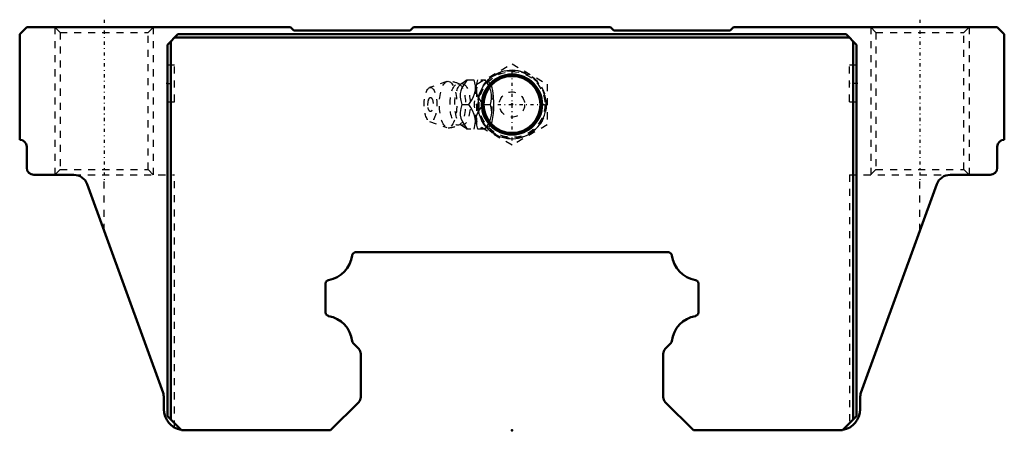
# Model space of a CAD drawing. Header units: millimetres. Extents: x -70 to 70, y 13 to 71.
import ezdxf

# ---------------------------------------------------------------- set-up
doc = ezdxf.new("R2010")
doc.units = ezdxf.units.MM
doc.linetypes.add('Center', pattern=[1.5, 0.45, -0.5, 0.05, -0.5])
doc.linetypes.add('Dashed', pattern=[2, 1, -1])
for name, color, linetype, lineweight in [('2d ConnectionPoints', 7, 'Continuous', 50), ('AM_0', 7, 'Continuous', 50), ('AM_5', 3, 'Continuous', 25), ('AM_7', 7, 'Center', 25), ('AM_9', 6, 'Dashed', 25)]:
    doc.layers.add(name, color=color, linetype=linetype, lineweight=lineweight)

# ---------------------------------------------------------------- blocks, each defined once
blk = doc.blocks.new('1_B_PT1_8_SHS_grease_nipple_joint_0_in_SHS55LC1SS_GK__BLOCK_B_PT1_81__2')
at = {"layer": 'AM_5', "linetype": 'Dashed'}
blk.add_arc((0, 59), 4.28, 75, 15, dxfattribs=at)
at = {"layer": 'AM_7'}
for p, q in [((0, 53.88), (0, 64.12)), ((-5.12, 59), (5.12, 59))]:
    blk.add_line(p, q, dxfattribs=at)
at = {"layer": 'AM_9'}
for p, q in [((-5, 61.89), (0, 64.77)), ((0, 64.77), (5, 61.89)), ((-9.25, 62.27), (-11.71, 61.4)), ((-6.42, 62.5), (-3.85, 62.5)), ((-5, 56.11), (-5, 61.89)), ((-3.56, 62.15), (-3.85, 62.5)), ((5, 61.89), (5, 56.11)), ((-7.13, 59), (-6.14, 59)), ((-4.1, 59), (-3.12, 59)), ((-11.71, 56.6), (-9.25, 55.73)), ((0, 53.23), (-5, 56.11)), ((5, 56.11), (0, 53.23)), ((-3.85, 55.5), (-6.42, 55.5)), ((-3.85, 55.5), (-3.56, 55.85))]:
    blk.add_line(p, q, dxfattribs=at)
for points in [[(-7.26, 61.88), (-7.3, 61.87), (-7.36, 61.86), (-7.44, 61.87), (-7.48, 61.88), (-7.48, 61.88)], [(-6.37, 62.5), (-6.77, 61.95), (-7.11, 61.37), (-7.28, 60.96), (-7.37, 60.54), (-7.37, 60.04), (-7.29, 59.55), (-7.13, 59)], [(-6.41, 62.51), (-6.53, 62.4), (-6.75, 62.22), (-7.02, 62.03), (-7.27, 61.88)], [(-6.14, 59), (-5.66, 59.73), (-5.47, 60.13), (-5.32, 60.53), (-5.21, 61.09), (-5.21, 61.66), (-5.28, 62.09), (-5.39, 62.5)], [(-4.1, 59), (-4.5, 59.55), (-4.84, 60.13), (-5.01, 60.54), (-5.1, 60.96), (-5.1, 61.46), (-5.02, 61.95), (-4.86, 62.5)], [(-3.87, 62.5), (-3.39, 61.77), (-3.2, 61.37), (-3.05, 60.97), (-2.94, 60.41), (-2.94, 59.84), (-3, 59.41), (-3.12, 59)], [(-3.56, 55.84), (-3.51, 55.82), (-3.38, 55.81), (-3.25, 55.86), (-3.13, 55.96), (-3.02, 56.12), (-2.92, 56.32), (-2.84, 56.56), (-2.76, 56.85), (-2.71, 57.16), (-2.64, 57.73), (-2.6, 58.32), (-2.59, 59.23), (-2.63, 60.14), (-2.67, 60.57), (-2.73, 60.99), (-2.82, 61.38), (-2.93, 61.71), (-3.05, 61.93), (-3.19, 62.09), (-3.31, 62.17), (-3.43, 62.19), (-3.56, 62.16)], [(-7.13, 59), (-7.29, 58.45), (-7.38, 57.87), (-7.37, 57.46), (-7.28, 57.04), (-7.06, 56.54), (-6.77, 56.05), (-6.37, 55.5)], [(-5.39, 55.5), (-5.22, 56.23), (-5.2, 56.63), (-5.22, 57.03), (-5.36, 57.59), (-5.6, 58.16), (-5.85, 58.59), (-6.14, 59)], [(-4.86, 55.5), (-5.02, 56.05), (-5.11, 56.63), (-5.1, 57.04), (-5.01, 57.46), (-4.8, 57.96), (-4.5, 58.45), (-4.1, 59)], [(-3.12, 59), (-2.95, 58.27), (-2.93, 57.87), (-2.95, 57.47), (-3.09, 56.91), (-3.33, 56.34), (-3.58, 55.91), (-3.87, 55.5)], [(-7.48, 56.12), (-7.47, 56.12), (-7.42, 56.14), (-7.34, 56.14), (-7.28, 56.13), (-7.26, 56.12)], [(-7.26, 56.12), (-7.16, 56.06), (-6.88, 55.88), (-6.65, 55.71), (-6.45, 55.54), (-6.41, 55.49)]]:
    blk.add_lwpolyline(points, dxfattribs=at)
for radius in [4.88, 4.86, 4.8, 4.67, 4.06, 1.8]:
    blk.add_circle((0, 59), radius, dxfattribs=at)
for centre, radius, start, end in [((-9.09, 59), 3.3, 60.8606, 90), ((-10.18, 59), 1.82, 153.7155, 206.2845), ((-9.09, 59), 3.3, 270, 299.1394)]:
    blk.add_arc(centre, radius, start, end, dxfattribs=at)
for centre, major_axis in [((-9.09, 59), (0, 3.3)), ((-7.71, 59), (0, 2.94)), ((-7.04, 59), (0, 2.94)), ((-11.59, 59), (0, 2.42)), ((-11.59, 59), (0, 1.01))]:
    blk.add_ellipse(centre, major_axis=major_axis, ratio=0.374607, dxfattribs=at)
for major_axis, start_param, end_param in [((0, 3.44), 5.871519, 9.836445), ((0, -3.44), 0.411667, 2.729926)]:
    blk.add_ellipse((-4.08, 59), major_axis=major_axis, ratio=0.374607, start_param=start_param, end_param=end_param, dxfattribs=at)
blk = doc.blocks.new('2_SHS55LCSSB_PT1_81_Slide25_55_0_in_SHS55LC1SS_GK__BLOCK_B_PT1_81__2')
at = {"layer": 'AM_0'}
for p, q in [((-69, 70), (-70, 69)), ((-70, 69), (-70, 54)), ((-31.5, 70), (-69, 70)), ((-49, 67.5), (-47.5, 69)), ((-47.5, 69), (47.5, 69)), ((-31, 69.5), (-31.5, 70)), ((-14.5, 69.5), (-31, 69.5)), ((-14, 70), (-14.5, 69.5)), ((14, 70), (-14, 70)), ((14.5, 69.5), (14, 70)), ((31, 69.5), (14.5, 69.5)), ((31.5, 70), (31, 69.5)), ((69, 70), (31.5, 70)), ((47.5, 69), (49, 67.5)), ((70, 69), (69, 70)), ((70, 54), (70, 69)), ((-49, 67.5), (-49, 14.7)), ((-48.5, 68), (-48.5, 14.2)), ((48, 68.5), (-48, 68.5)), ((48.5, 68), (48.5, 14.2)), ((49, 67.5), (49, 14.7)), ((-69, 53), (-69, 50)), ((69, 50), (69, 53)), ((-68, 49), (-62.29, 49)), ((62.29, 49), (68, 49)), ((-60.41, 47.68), (-49.62, 18.03)), ((49.62, 18.03), (60.41, 47.68)), ((22.23, 38), (-22.23, 38)), ((-26.5, 33.56), (-26.5, 29.44)), ((26.5, 29.44), (26.5, 33.56)), ((-22.58, 25.08), (-21.79, 24.29)), ((21.79, 24.29), (22.58, 25.08)), ((-21.5, 23.59), (-21.5, 17.41)), ((21.5, 17.41), (21.5, 23.59)), ((-49.5, 17.35), (-49.5, 15.7)), ((49.5, 15.7), (49.5, 17.35)), ((-21.79, 16.71), (-25.8, 12.7)), ((21.79, 16.71), (25.8, 12.7)), ((-49, 14.7), (-47, 12.7)), ((49, 14.7), (47, 12.7)), ((-47, 12.7), (-25.8, 12.7)), ((25.8, 12.7), (47, 12.7))]:
    blk.add_line(p, q, dxfattribs=at)
for radius in [4.27, 4.04]:
    blk.add_circle((0, 59), radius, dxfattribs=at)
for centre, radius, start, end in [((-70, 53), 1, 360, 90), ((70, 53), 1, 90, 180), ((-68, 50), 1, 180, 270), ((-62.29, 47), 2, 20, 90), ((62.29, 47), 2, 90, 160), ((68, 50), 1, 270, 360), ((-22.23, 37.5), 0.5, 90, 172.6533), ((22.23, 37.5), 0.5, 7.3467, 90), ((-26.78, 38.08), 4.09, 279.8441, 352.6822), ((26.78, 38.08), 4.09, 187.3178, 260.1559), ((-26, 33.56), 0.498, 99.6987, 180.1506), ((26, 33.56), 0.498, 359.8494, 80.3013), ((-26, 29.44), 0.503, 180.247, 259.8986), ((26, 29.44), 0.5, 279.8507, 0), ((-26.79, 24.91), 4.09, 6.4786, 80.1398), ((26.79, 24.91), 4.09, 99.8606, 173.5214), ((-22.22, 25.43), 0.5, 186.4735, 224.9989), ((22.22, 25.43), 0.5, 315.0011, 353.5265), ((-22.6, 23.54), 1.1, 2.2059, 42.7988), ((22.6, 23.54), 1.1, 137.2012, 177.7943), ((-51.5, 17.35), 2, 0, 20), ((-22.51, 17.42), 1.01, 315.1419, 359.8618), ((22.51, 17.42), 1.01, 180.1382, 224.8581), ((51.5, 17.35), 2, 160, 180), ((-46.5, 15.7), 3, 180, 259.4158), ((46.5, 15.7), 3, 280.5842, 360)]:
    blk.add_arc(centre, radius, start, end, dxfattribs=at)
at = {"layer": 'AM_5', "linetype": 'Dashed'}
for p, q in [((-65, 70), (-65, 49)), ((-51, 70), (-51, 49)), ((51, 70), (51, 49)), ((65, 70), (65, 49))]:
    blk.add_line(p, q, dxfattribs=at)
at = {"layer": 'AM_5'}
blk.add_arc((0, 59), 4.86, 75, 15, dxfattribs=at)
at = {"layer": 'AM_7'}
for p, q in [((-58, 71.05), (-58, 47.95)), ((58, 71.05), (58, 47.95)), ((-49.05, 62), (-47.95, 62)), ((49.05, 62), (47.95, 62))]:
    blk.add_line(p, q, dxfattribs=at)
at = {"layer": 'AM_9'}
for p, q in [((-65, 70), (-64.25, 69.25)), ((-64.25, 69.25), (-64.25, 49.75)), ((-64.25, 69.25), (-51.75, 69.25)), ((-51.75, 69.25), (-51, 70)), ((-51.75, 49.75), (-51.75, 69.25)), ((51, 70), (51.75, 69.25)), ((51.75, 69.25), (51.75, 49.75)), ((51.75, 69.25), (64.25, 69.25)), ((64.25, 69.25), (65, 70)), ((64.25, 49.75), (64.25, 69.25)), ((-48, 64.6), (-49, 64.6)), ((-48, 59.4), (-48, 64.6)), ((48, 59.4), (48, 64.6)), ((49, 64.6), (48, 64.6)), ((-49, 59.4), (-48, 59.4)), ((48, 59.4), (49, 59.4)), ((-64.25, 49.75), (-65, 49)), ((-64.25, 49.75), (-51.75, 49.75)), ((-62.29, 49), (-48, 49)), ((-58, 41.05), (-58, 49)), ((-51, 49), (-51.75, 49.75)), ((-48, 13.1), (-48, 49)), ((48, 49), (62.29, 49)), ((48, 49), (48, 13.1)), ((51.75, 49.75), (51, 49)), ((51.75, 49.75), (64.25, 49.75)), ((58, 41.05), (58, 49)), ((65, 49), (64.25, 49.75))]:
    blk.add_line(p, q, dxfattribs=at)
for centre, start, end in [((-46.5, 15.7), 259.4158, 270), ((46.5, 15.7), 270, 280.5842)]:
    blk.add_arc(centre, 3, start, end, dxfattribs=at)

msp = doc.modelspace()

# ---------------------------------------------------------------- linework, layer by layer
at = {"layer": '2d ConnectionPoints'}
for p in [(-49, 62), (-49, 62), (49, 62), (49, 62), (0, 59), (0, 59), (0, 12.7)]:
    msp.add_point(p, dxfattribs=at)

# ---------------------------------------------------------------- block references
for name in ['2_SHS55LCSSB_PT1_81_Slide25_55_0_in_SHS55LC1SS_GK__BLOCK_B_PT1_81__2', '1_B_PT1_8_SHS_grease_nipple_joint_0_in_SHS55LC1SS_GK__BLOCK_B_PT1_81__2']:
    msp.add_blockref(name, (0, 0))

doc.saveas('drawing.dxf')
